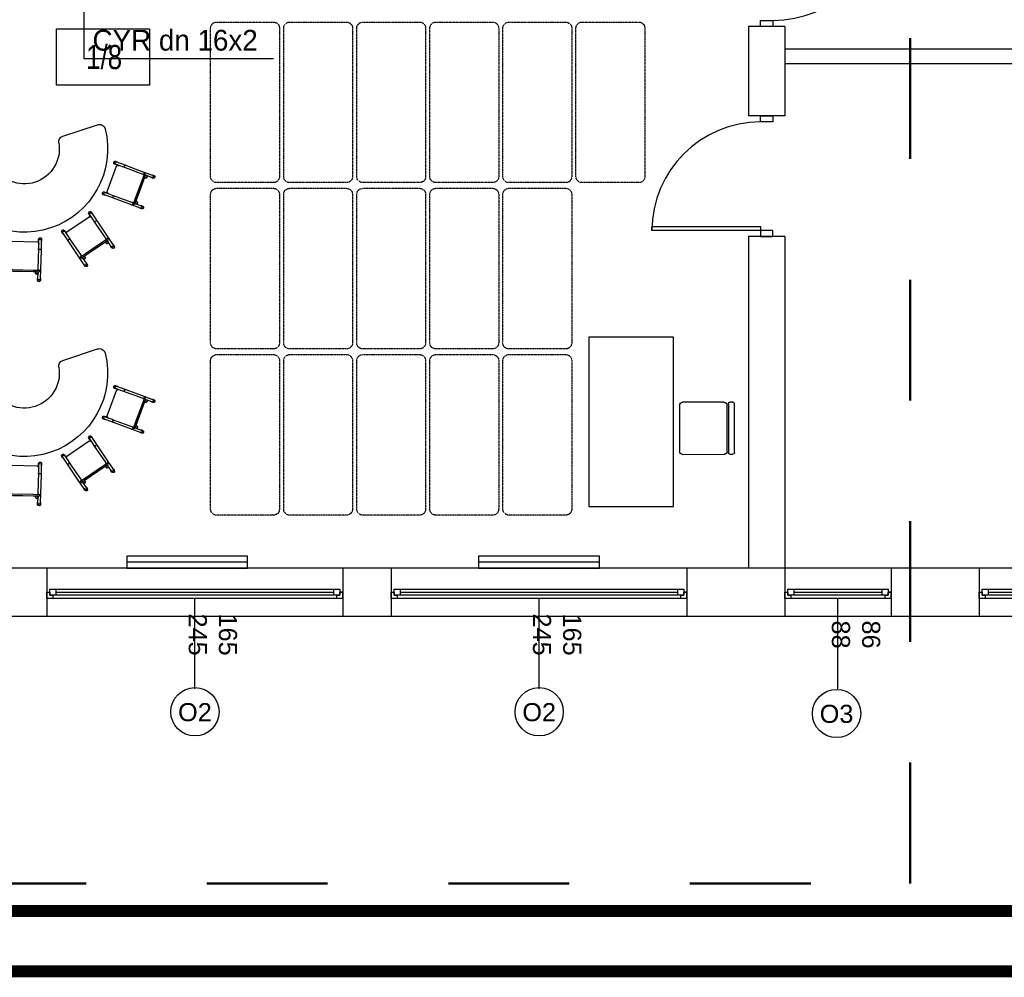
# Model space of a CAD drawing. Header units: millimetres. Extents: x 3698380 to 4312681, y 679670 to 844285.
# Tile 16 of 100: x 3864181 to 3872332, y 778238 to 786170. Entities that reach past the tile are written whole.
import ezdxf
from ezdxf.enums import TextEntityAlignment as Align

# ---------------------------------------------------------------- set-up
doc = ezdxf.new("R2010")
doc.units = ezdxf.units.MM
doc.header["$LTSCALE"] = 10
for name, pattern in [('1', [2, 1, -1]), ('ACAD_ISO03W100', [30, 12, -18]), ('drobna przerywana', [0.4, 0.1, -0.1, 0.1, -0.1])]:
    doc.linetypes.add(name, pattern=pattern)
for name, color, linetype in [('__INST_opisy', 3, 'Continuous'), ('_wytyczne ele', 6, 'Continuous'), ('A_bloki', 252, 'Continuous'), ('A_opis_pom', 3, 'Continuous'), ('A_sc_istn', 252, 'Continuous'), ('A_wymiary', 1, 'Continuous'), ('SAN_Etykiety przewodów H2O na rzucie', 7, 'Continuous')]:
    doc.layers.add(name, color=color, linetype=linetype)
doc.layers.add('HVAC_zakres_opracowania', color=1, linetype='1', lineweight=50)
doc.styles.add('Etykiety przewodów H2O na rzucie', font='txt')
doc.styles.get("Standard").update_dxf_attribs({"font": 'arial.ttf'})
doc.styles.add('Strzałki', font='ic-isocp.shx', dxfattribs={"width": 0.8})
doc.linetypes.add('TRACKS', pattern='A,0.15,[130,ltypeshp.shx,S=0.25,R=0,X=0,Y=0],0.15', length=0.3)

# ---------------------------------------------------------------- blocks, each defined once
blk = doc.blocks.new('*U462')
at = {"color": 252}
for p, q in [((-95, 20), (-100, 20)), ((-97.5, 15), (-97.5, 17.5)), ((-97.5, 17.5), (-95, 17.5)), ((-92.5, 17.5), (-97.5, 17.5)), ((-97.5, 17.5), (-97.5, 12.5)), ((-95, 17.5), (-95, 20)), ((140, 20), (-95, 20)), ((-92.5, 12.5), (-92.5, 17.5)), ((137.5, 17.5), (-92.5, 17.5)), ((142.5, 17.5), (137.5, 17.5)), ((137.5, 17.5), (137.5, 12.5)), ((145, 20), (140, 20)), ((140, 20), (140, 17.5)), ((140, 17.5), (142.5, 17.5)), ((142.5, 17.5), (142.5, 15)), ((142.5, 12.5), (142.5, 17.5)), ((-100, 15), (-97.5, 15)), ((-97.5, 12.5), (-92.5, 12.5)), ((-92.5, 15), (137.5, 15)), ((-92.5, 12.5), (137.5, 12.5)), ((-92.5, 12.5), (137.5, 12.5)), ((137.5, 12.5), (142.5, 12.5)), ((142.5, 15), (145, 15))]:
    blk.add_line(p, q, dxfattribs=at)
for points in [[(-100, 20), (-100, 15), (-97.5, 15)], [(145, 20), (145, 14.99), (142.5, 15)]]:
    blk.add_lwpolyline(points, dxfattribs=at)
blk = doc.blocks.new('*U338')
at = {"color": 252}
blk.add_lwpolyline([(75, 0), (0, 0)], dxfattribs=at)
for tag, p in [('S', (30, 5)), ('H', (30, -20))]:
    blk.add_attdef(tag, text='', height=15, dxfattribs=at).set_placement(p, align=Align.CENTER)
blk = doc.blocks.new('*U463')
at = {"color": 252}
for p, q in [((-16.5, 20), (-21.5, 20)), ((-19, 15), (-19, 17.5)), ((-19, 17.5), (-16.5, 17.5)), ((-14, 17.5), (-19, 17.5)), ((-19, 17.5), (-19, 12.5)), ((-16.5, 17.5), (-16.5, 20)), ((61.5, 20), (-16.5, 20)), ((-14, 12.5), (-14, 17.5)), ((59, 17.5), (-14, 17.5)), ((64, 17.5), (59, 17.5)), ((59, 17.5), (59, 12.5)), ((66.5, 20), (61.5, 20)), ((61.5, 20), (61.5, 17.5)), ((61.5, 17.5), (64, 17.5)), ((64, 17.5), (64, 15)), ((64, 12.5), (64, 17.5)), ((-21.5, 15), (-19, 15)), ((-19, 12.5), (-14, 12.5)), ((-14, 15), (59, 15)), ((-14, 12.5), (59, 12.5)), ((-14, 12.5), (59, 12.5)), ((59, 12.5), (64, 12.5)), ((64, 15), (66.5, 15))]:
    blk.add_line(p, q, dxfattribs=at)
for points in [[(-21.5, 20), (-21.5, 15), (-19, 15)], [(66.5, 20), (66.5, 15), (64, 15)]]:
    blk.add_lwpolyline(points, dxfattribs=at)
blk = doc.blocks.new('*U469')
at = {"color": 252}
for points in [[(35, 900), (35, 0), (0, 0), (0, 900)], [(-50, -100), (0, -100), (0, 0), (-50, 0)], [(950, 0), (950, -100), (900, -100), (900, 0)]]:
    blk.add_lwpolyline(points, close=True, dxfattribs=at)
blk.add_arc((0, 0), 900, 0, 90, dxfattribs=at)
blk = doc.blocks.new('Stolik banan - czerwony - wys_ 53 cm-1783507-0 PARTER')
at = {"layer": 'A_bloki'}
for p, q in [((-33.64, 69.19), (-63.82, 69.19)), ((63.79, 69.19), (33.62, 69.19))]:
    blk.add_line(p, q, dxfattribs=at)
for centre, radius, start, end in [((-63.82, 64.19), 5, 90, 184.4808), ((-33.64, 64.19), 5, 8.45652, 90), ((33.62, 64.19), 5, 90, 171.54348), ((63.79, 64.19), 5, 355.5192, 90), ((-0.01, 69.19), 69, 184.4808, 355.5192), ((-0.01, 69.19), 29, 188.45652, 351.54348)]:
    blk.add_arc(centre, radius, start, end, dxfattribs=at)
blk = doc.blocks.new('Krzesełko 38 cm - Czerwony-V99-0 PARTER')
at = {"layer": 'A_bloki'}
for p, q in [((-14.75, 7.01), (-14.75, 5.8)), ((-14.5, 5.8), (-14.5, -1.97)), ((-13.5, 0), (-8.5, 0)), ((-12.5, 1), (-12.5, 5.8)), ((-12.5, 1), (-12.5, 0)), ((-12.25, 5.8), (-12.25, 7.01)), ((-10.5, 0.06), (-10.5, 1)), ((10.5, 0.11), (-10.5, 0.11)), ((-8.5, 0), (8.5, 0)), ((8.5, 0), (13.5, 0)), ((10.5, 1), (10.5, 0.06)), ((12.25, 7.01), (12.25, 5.8)), ((12.5, 5.8), (12.5, 1)), ((12.5, 0), (12.5, 1)), ((14.5, -1.97), (14.5, 5.8)), ((14.75, 5.8), (14.75, 7.01)), ((-14.5, -1.97), (-14.5, -9.97)), ((-13.5, 0), (-13.5, -1)), ((-8.5, -1), (-13.5, -1)), ((-12.5, -1.97), (-12.5, -1)), ((-12.5, -1.05), (-12.5, -1.89)), ((-12.5, -19.79), (-12.5, -1.89)), ((8.5, -1), (-8.5, -1)), ((13.5, -1), (8.5, -1)), ((12.5, -1), (12.5, -1.97)), ((12.5, -1.89), (12.5, -1.05)), ((12.5, -1.89), (12.5, -19.79)), ((13.5, -1), (13.5, 0)), ((14.5, -9.97), (14.5, -1.97)), ((-14.5, -9.97), (-14.5, -17.97)), ((14.5, -17.97), (14.5, -9.97)), ((-14.5, -17.97), (-14.5, -26.94)), ((-12.5, -19.11), (-12.5, -17.97)), ((-12.5, -19.98), (-12.5, -19.79)), ((-12.5, -22.92), (-12.5, -19.98)), ((-12.5, -26.94), (-12.5, -22.92)), ((12.5, -17.97), (12.5, -19.11)), ((12.5, -19.79), (12.5, -19.98)), ((12.5, -19.98), (12.5, -22.92)), ((12.5, -22.92), (12.5, -26.94)), ((14.5, -26.94), (14.5, -17.97)), ((-14.75, -25.73), (-14.75, -26.94)), ((-12.25, -26.94), (-12.25, -25.73)), ((-11.14, -24.82), (11.14, -24.82)), ((12.25, -25.73), (12.25, -26.94)), ((14.75, -26.94), (14.75, -25.73))]:
    blk.add_line(p, q, dxfattribs=at)
at = {"layer": 'A_bloki', "flags": 128}
for points in [[(-12.5, -22.92), (-12.46, -23.34), (-12.32, -23.74), (-12.11, -24.1), (-11.83, -24.41), (-11.49, -24.66)], [(11.49, -24.66), (11.83, -24.41), (12.11, -24.1), (12.32, -23.74), (12.46, -23.34), (12.5, -22.92)]]:
    blk.add_lwpolyline(points, dxfattribs=at)
at = {"layer": 'A_bloki'}
for centre, radius, start, end in [((-11.5, 1), 1, 0, 180), ((-11.5, 1), 1, 135, 180), ((-11.5, 1), 1, 180, 255), ((-11.5, 1), 1, 180, 360), ((-11.5, 1), 1, 30, 120), ((-11.5, 1), 1, 300, 0), ((-11.5, 1), 1, 0, 15), ((11.5, 1), 1, 360, 180), ((11.5, 1), 1, 120, 180), ((11.5, 1), 1, 180, 240), ((11.5, 1), 1, 180, 360), ((11.5, 1), 1, 360, 105), ((11.5, 1), 1, 270, 360), ((-10.5, -1.89), 2, 155.58201, 180), ((10.5, -1.89), 2, 0, 24.41799)]:
    blk.add_arc(centre, radius, start, end, dxfattribs=at)
for centre, major_axis, start_param, end_param in [((-13.5, 7.01), (-1.25, 0), 3.141593, 6.283185), ((13.5, 7.01), (-1.25, 0), 3.141593, 6.283185), ((-13.5, 7.01), (1.25, 0), 3.141593, 3.403392), ((-13.5, 5.8), (1.25, 0), 0, 3.141593), ((-13.5, 5.8), (1.25, 0), 3.141593, 3.77396), ((-13.5, 5.8), (-1, 0), 3.141593, 6.283185), ((-13.5, 5.8), (1.25, 0), 5.650818, 6.283185), ((-13.5, 7.01), (-1.25, 0), 2.879793, 3.141593), ((13.5, 7.01), (1.25, 0), 3.141593, 3.403392), ((13.5, 5.8), (1.25, 0), 0, 3.141593), ((13.5, 5.8), (1.25, 0), 3.141593, 3.77396), ((13.5, 5.8), (-1, 0), 3.141593, 6.283185), ((13.5, 5.8), (1.25, 0), 5.650818, 6.283185), ((13.5, 7.01), (-1.25, 0), 2.879793, 3.141593), ((-13.5, -25.73), (1.25, 0), 2.509225, 3.141593), ((-13.5, -25.73), (1.25, 0), 3.141593, 6.283185), ((-13.5, -26.94), (-1.25, 0), 6.021386, 6.283185), ((-13.5, -26.94), (-1.25, 0), 0, 3.141593), ((-13.5, -25.73), (1.25, 0), 0, 0.632368), ((-13.5, -26.94), (1.25, 0), 0, 0.261799), ((13.5, -25.73), (1.25, 0), 2.509225, 3.141593), ((13.5, -25.73), (1.25, 0), 3.141593, 6.283185), ((13.5, -26.94), (-1.25, 0), 6.100199, 6.283185), ((13.5, -26.94), (-1.25, 0), 0, 3.141593), ((13.5, -25.73), (1.25, 0), 0, 0.632368), ((13.5, -26.94), (1.25, 0), 0, 0.261799)]:
    blk.add_ellipse(centre, major_axis=major_axis, ratio=0.970296, start_param=start_param, end_param=end_param, dxfattribs=at)
for points, knots in [([(-12.5, 1), (-12.5, 1.09), (-12.48, 1.22), (-12.43, 1.38), (-12.38, 1.48), (-12.33, 1.56), (-12.28, 1.63), (-12.24, 1.68), (-12.21, 1.71)], [0, 0, 0, 0, 0.0833333, 0.125, 0.1666667, 0.1875, 0.2083333, 0.25, 0.25, 0.25, 0.25]), ([(-11.76, 0.03), (-11.8, 0.05), (-11.88, 0.07), (-12, 0.13), (-12.09, 0.19), (-12.16, 0.25), (-12.22, 0.31), (-12.3, 0.39), (-12.36, 0.48), (-12.4, 0.56), (-12.43, 0.64), (-12.48, 0.78), (-12.5, 0.91), (-12.5, 1)], [0.5833333, 0.5833333, 0.5833333, 0.5833333, 0.625, 0.6666667, 0.7083333, 0.7291667, 0.75, 0.7916667, 0.8333333, 0.8541667, 0.875, 0.9166667, 1, 1, 1, 1]), ([(-12, 1.87), (-11.96, 1.89), (-11.88, 1.93), (-11.72, 1.98), (-11.5, 2.01), (-11.28, 1.98), (-11.12, 1.93), (-11.04, 1.89), (-11, 1.87)], [0.3333333, 0.3333333, 0.3333333, 0.3333333, 0.375, 0.4166667, 0.5, 0.5833333, 0.625, 0.6666667, 0.6666667, 0.6666667, 0.6666667]), ([(-10.5, 1), (-10.5, 0.91), (-10.52, 0.78), (-10.57, 0.62), (-10.62, 0.52), (-10.67, 0.44), (-10.72, 0.37), (-10.78, 0.31), (-10.84, 0.25), (-10.91, 0.19), (-10.96, 0.16), (-11, 0.13)], [0, 0, 0, 0, 0.0833333, 0.125, 0.1666667, 0.1875, 0.2083333, 0.25, 0.2708333, 0.2916667, 0.3333333, 0.3333333, 0.3333333, 0.3333333]), ([(10.5, 1), (10.5, 1.09), (10.52, 1.22), (10.57, 1.38), (10.62, 1.48), (10.67, 1.56), (10.72, 1.63), (10.78, 1.69), (10.84, 1.75), (10.91, 1.81), (10.96, 1.84), (11, 1.87)], [0, 0, 0, 0, 0.0833333, 0.125, 0.1666667, 0.1875, 0.2083333, 0.25, 0.2708333, 0.2916667, 0.3333333, 0.3333333, 0.3333333, 0.3333333]), ([(11, 0.13), (10.96, 0.16), (10.91, 0.19), (10.84, 0.25), (10.78, 0.31), (10.7, 0.39), (10.64, 0.48), (10.6, 0.56), (10.57, 0.64), (10.52, 0.78), (10.5, 0.91), (10.5, 1)], [0.6666667, 0.6666667, 0.6666667, 0.6666667, 0.7083333, 0.7291667, 0.75, 0.7916667, 0.8333333, 0.8541667, 0.875, 0.9166667, 1, 1, 1, 1]), ([(11.06, 0.03), (11.01, 0.04), (10.83, 0.09), (10.64, 0.11), (10.5, 0.11)], [0.4285714, 0.4285714, 0.4285714, 0.4285714, 0.5714286, 1, 1, 1, 1]), ([(11.5, 2), (11.59, 2), (11.72, 1.98), (11.88, 1.93), (11.96, 1.89), (12, 1.87)], [0.5, 0.5, 0.5, 0.5, 0.5833333, 0.625, 0.6666667, 0.6666667, 0.6666667, 0.6666667]), ([(12.5, 1), (12.5, 0.91), (12.48, 0.78), (12.43, 0.62), (12.38, 0.52), (12.33, 0.44), (12.28, 0.37), (12.22, 0.31), (12.16, 0.25), (12.09, 0.19), (12, 0.13), (11.88, 0.07), (11.72, 0.02), (11.59, 0), (11.5, 0)], [0, 0, 0, 0, 0.0833333, 0.125, 0.1666667, 0.1875, 0.2083333, 0.25, 0.2708333, 0.2916667, 0.3333333, 0.375, 0.4166667, 0.5, 0.5, 0.5, 0.5]), ([(12.21, 1.71), (12.24, 1.68), (12.3, 1.61), (12.36, 1.52), (12.4, 1.44), (12.43, 1.36), (12.48, 1.22), (12.5, 1.09), (12.5, 1)], [0.75, 0.75, 0.75, 0.75, 0.7916667, 0.8333333, 0.8541667, 0.875, 0.9166667, 1, 1, 1, 1]), ([(-14.5, -1.97), (-14.5, -1.9), (-14.48, -1.8), (-14.43, -1.67), (-14.37, -1.58), (-14.3, -1.49), (-14.21, -1.41), (-14.11, -1.35), (-13.97, -1.27), (-13.76, -1.2), (-13.5, -1.18), (-13.24, -1.2), (-13.03, -1.27), (-12.89, -1.35), (-12.79, -1.41), (-12.7, -1.49), (-12.63, -1.58), (-12.57, -1.67), (-12.52, -1.8), (-12.5, -1.9), (-12.5, -1.97)], [0, 0, 0, 0, 0.083333, 0.125, 0.166667, 0.208333, 0.25, 0.291667, 0.333333, 0.416667, 0.5, 0.583333, 0.666667, 0.708333, 0.75, 0.791667, 0.833333, 0.875, 0.916667, 1, 1, 1, 1]), ([(12.5, -1.97), (12.5, -1.9), (12.52, -1.8), (12.57, -1.67), (12.63, -1.58), (12.7, -1.49), (12.79, -1.41), (12.89, -1.35), (13.03, -1.27), (13.24, -1.2), (13.5, -1.18), (13.76, -1.2), (13.97, -1.27), (14.11, -1.35), (14.21, -1.41), (14.3, -1.49), (14.37, -1.58), (14.43, -1.67), (14.48, -1.8), (14.5, -1.9), (14.5, -1.97)], [0, 0, 0, 0, 0.083333, 0.125, 0.166667, 0.208333, 0.25, 0.291667, 0.333333, 0.416667, 0.5, 0.583333, 0.666667, 0.708333, 0.75, 0.791667, 0.833333, 0.875, 0.916667, 1, 1, 1, 1]), ([(-14.5, -17.97), (-14.5, -18.04), (-14.48, -18.14), (-14.43, -18.27), (-14.37, -18.36), (-14.3, -18.44), (-14.21, -18.52), (-14.11, -18.59), (-13.97, -18.67), (-13.76, -18.73), (-13.5, -18.76), (-13.24, -18.73), (-13.03, -18.67), (-12.89, -18.59), (-12.79, -18.52), (-12.7, -18.44), (-12.63, -18.36), (-12.57, -18.27), (-12.52, -18.14), (-12.5, -18.04), (-12.5, -17.97)], [0, 0, 0, 0, 0.083333, 0.125, 0.166667, 0.208333, 0.25, 0.291667, 0.333333, 0.416667, 0.5, 0.583333, 0.666667, 0.708333, 0.75, 0.791667, 0.833333, 0.875, 0.916667, 1, 1, 1, 1]), ([(-11.57, -24.61), (-11.57, -24.61), (-11.58, -24.6), (-11.6, -24.59), (-11.61, -24.58), (-11.63, -24.57), (-11.64, -24.56), (-11.66, -24.55), (-11.67, -24.54), (-11.68, -24.53), (-11.7, -24.52), (-11.71, -24.51), (-11.73, -24.5), (-11.74, -24.49), (-11.76, -24.47), (-11.79, -24.45), (-11.82, -24.42), (-11.86, -24.39), (-11.91, -24.34), (-11.94, -24.31), (-11.96, -24.29)], [0, 0, 0, 0, 0.071429, 0.107143, 0.142857, 0.178571, 0.214286, 0.25, 0.285714, 0.321429, 0.357143, 0.392857, 0.428571, 0.464286, 0.5, 0.571429, 0.642857, 0.714286, 0.857143, 1, 1, 1, 1]), ([(11.96, -24.29), (11.94, -24.31), (11.91, -24.34), (11.86, -24.39), (11.82, -24.42), (11.79, -24.45), (11.76, -24.47), (11.74, -24.49), (11.73, -24.5), (11.71, -24.51), (11.7, -24.52), (11.68, -24.53), (11.67, -24.54), (11.66, -24.55), (11.64, -24.56), (11.63, -24.57), (11.61, -24.58), (11.6, -24.59), (11.58, -24.6), (11.57, -24.61), (11.57, -24.61)], [0, 0, 0, 0, 0.142857, 0.285714, 0.357143, 0.428571, 0.5, 0.535714, 0.571429, 0.607143, 0.642857, 0.678571, 0.714286, 0.75, 0.785714, 0.821429, 0.857143, 0.892857, 0.928571, 1, 1, 1, 1]), ([(12.5, -17.97), (12.5, -18.04), (12.52, -18.14), (12.57, -18.27), (12.63, -18.36), (12.7, -18.44), (12.79, -18.52), (12.89, -18.59), (13.03, -18.67), (13.24, -18.73), (13.5, -18.76), (13.76, -18.73), (13.97, -18.67), (14.11, -18.59), (14.21, -18.52), (14.3, -18.44), (14.37, -18.36), (14.43, -18.27), (14.48, -18.14), (14.5, -18.04), (14.5, -17.97)], [0, 0, 0, 0, 0.083333, 0.125, 0.166667, 0.208333, 0.25, 0.291667, 0.333333, 0.416667, 0.5, 0.583333, 0.666667, 0.708333, 0.75, 0.791667, 0.833333, 0.875, 0.916667, 1, 1, 1, 1]), ([(-11.49, -24.66), (-11.46, -24.67), (-11.43, -24.69), (-11.39, -24.71), (-11.36, -24.72), (-11.35, -24.73), (-11.33, -24.74), (-11.31, -24.75), (-11.29, -24.76), (-11.28, -24.76), (-11.26, -24.77), (-11.24, -24.78), (-11.23, -24.78), (-11.21, -24.79), (-11.19, -24.8), (-11.18, -24.8), (-11.16, -24.81), (-11.15, -24.81), (-11.15, -24.81), (-11.14, -24.82), (-11.14, -24.82), (-11.14, -24.82), (-11.14, -24.81)], [0, 0, 0, 0, 0.1428571, 0.2142857, 0.25, 0.2857143, 0.3214286, 0.3571429, 0.3928571, 0.4285714, 0.4642857, 0.5, 0.5357143, 0.5714286, 0.6071429, 0.6428571, 0.6785714, 0.7142857, 0.75, 0.7857143, 0.8214286, 0.8571429, 0.8571429, 0.8571429, 0.8571429]), ([(11.14, -24.81), (11.14, -24.82), (11.14, -24.82), (11.14, -24.82), (11.15, -24.81), (11.15, -24.81), (11.16, -24.81), (11.18, -24.8), (11.19, -24.8), (11.21, -24.79), (11.23, -24.78), (11.24, -24.78), (11.26, -24.77), (11.28, -24.76), (11.29, -24.76), (11.31, -24.75), (11.33, -24.74), (11.35, -24.73), (11.36, -24.72), (11.39, -24.71), (11.43, -24.69), (11.46, -24.67), (11.49, -24.66)], [0.1428571, 0.1428571, 0.1428571, 0.1428571, 0.1785714, 0.2142857, 0.25, 0.2857143, 0.3214286, 0.3571429, 0.3928571, 0.4285714, 0.4642857, 0.5, 0.5357143, 0.5714286, 0.6071429, 0.6428571, 0.6785714, 0.7142857, 0.75, 0.7857143, 0.8571429, 1, 1, 1, 1])]:
    blk.add_open_spline(points, degree=3, knots=knots, dxfattribs=at)
for points in [[(-10.5, 0.11), (-10.55, 0.11), (-10.64, 0.11), (-10.78, 0.09), (-10.92, 0.07), (-11.01, 0.04), (-11.06, 0.03)], [(-10.79, 1.71), (-10.76, 1.68), (-10.7, 1.61), (-10.66, 1.54), (-10.63, 1.5)], [(-10.53, 1.26), (-10.51, 1.18), (-10.5, 1.09), (-10.5, 1)]]:
    blk.add_open_spline(points, degree=3, dxfattribs=at)
blk = doc.blocks.new('Krzesło Breuera - Krzesło Breuera-V3-1 PIĘTRO')
at = {"layer": 'A_bloki'}
for p, q in [((-21.59, 17.62), (-21.59, 20.08)), ((-20.32, 21.35), (20.32, 21.35)), ((20.32, 16.35), (-20.32, 16.35)), ((21.59, 20.08), (21.59, 17.62)), ((-21.59, -21.59), (-21.59, 12.7)), ((-19.05, 15.24), (19.05, 15.24)), ((21.59, 12.7), (21.59, -21.59)), ((19.05, -24.13), (-19.05, -24.13))]:
    blk.add_line(p, q, dxfattribs=at)
for centre, radius, start, end in [((-20.32, 20.08), 1.27, 90, 180), ((-20.32, 17.62), 1.27, 180, 270), ((20.32, 20.08), 1.27, 0, 90), ((20.32, 17.62), 1.27, 270, 0), ((-19.05, 12.7), 2.54, 90, 180), ((19.05, 12.7), 2.54, 0, 90), ((-19.05, -21.59), 2.54, 180, 270), ((19.05, -21.59), 2.54, 270, 0)]:
    blk.add_arc(centre, radius, start, end, dxfattribs=at)
blk = doc.blocks.new('gvjgvy')
at = {"layer": 'A_bloki', "linetype": 'drobna przerywana'}
for p, q in [((192734, -595318), (192734, -595788)), ((194014, -595268), (192784, -595268)), ((194064, -595788), (194064, -595318)), ((192784, -595838), (194014, -595838))]:
    blk.add_line(p, q, dxfattribs=at)
for centre, start, end in [((192784, -595318), 90, 180), ((194014, -595318), 0, 90), ((192784, -595788), 180, 270), ((194014, -595788), 270, 0)]:
    blk.add_arc(centre, 50, start, end, dxfattribs=at)
blk = doc.blocks.new('d')
at = {"layer": 'A_bloki', "color": 252}
blk.add_lwpolyline([(3742792.66, 783538.99), (3742792.66, 782138.99), (3743492.66, 782138.99), (3743492.66, 783538.99)], close=True, dxfattribs=at)
at = {"layer": 'A_opis_pom', "color": 252, "ltscale": 2}
blk.add_lwpolyline([(3738386.19, 786094.11), (3739155.12, 786094.11), (3739155.12, 785628.68), (3738386.19, 785628.68)], close=True, dxfattribs=at)
at = {"layer": 'A_sc_istn', "color": 252}
for points in [[(3744114.74, 786112.59), (3744114.74, 785372.8)], [(3744414.74, 786112.59), (3744114.74, 786112.59)], [(3744414.74, 786112.59), (3744414.74, 785372.8)], [(3744414.74, 785927.02), (3746834.74, 785927.02)], [(3744414.74, 785807.02), (3746834.74, 785807.02)], [(3744414.74, 785372.8), (3744114.74, 785372.8)], [(3744114.74, 784372.8), (3744114.74, 781627.02)], [(3744414.74, 784372.8), (3744114.74, 784372.8)], [(3744414.74, 784372.8), (3744414.74, 781627.02)], [(3748199.74, 781627.02), (3730709.74, 781627.02)], [(3738304.74, 781627.02), (3738304.74, 781227.02)], [(3740754.74, 781627.02), (3740754.74, 781227.02)], [(3741154.74, 781627.02), (3741154.74, 781227.02)], [(3743604.74, 781627.02), (3743604.74, 781227.02)], [(3744414.74, 781627.02), (3744414.74, 781227.02)], [(3745294.74, 781627.02), (3745294.74, 781227.02)], [(3746024.74, 781627.02), (3746024.74, 781227.02)], [(3748199.74, 781227.02), (3730709.74, 781227.02)]]:
    blk.add_lwpolyline(points, dxfattribs=at)
for points in [[(3744214.74, 785372.8), (3744314.74, 785372.8), (3744314.74, 785322.8), (3744214.74, 785322.8)], [(3743314.74, 784457.8), (3744214.74, 784457.8), (3744214.74, 784422.8), (3743314.74, 784422.8)], [(3744314.74, 784372.8), (3744314.74, 784422.8), (3744214.74, 784422.8), (3744214.74, 784372.8)], [(3739966.9, 781727.02), (3738966.9, 781727.02), (3738966.9, 781627.02), (3739966.9, 781627.02)], [(3742879.74, 781727.02), (3741879.74, 781727.02), (3741879.74, 781627.02), (3742879.74, 781627.02)]]:
    blk.add_lwpolyline(points, close=True, dxfattribs=at)
at = {"layer": 'A_sc_istn', "color": 252, "linetype": 'TRACKS', "ltscale": 20}
for points in [[(3739966.9, 781677.02), (3738966.9, 781677.02)], [(3742879.74, 781677.02), (3741879.74, 781677.02)]]:
    blk.add_lwpolyline(points, dxfattribs=at)
at = {"layer": 'A_sc_istn', "color": 252}
for centre in [(3739531.05, 780437.26), (3742381.05, 780437.26), (3744843.11, 780423.26)]:
    blk.add_circle(centre, 200, dxfattribs=at)
blk.add_arc((3744214.74, 784422.8), 900, 90, 180, dxfattribs=at)
at = {"layer": 'A_bloki', "color": 252, "xscale": -1, "rotation": 270}
for p in [(4335498.8, 592085.88), (4336103.8, 592085.88), (4336708.8, 592085.88), (4337313.8, 592085.88), (4337918.8, 592085.88), (4338523.8, 592085.88), (4335498.8, 590708.94), (4336103.8, 590708.94), (4336708.8, 590708.94), (4337313.8, 590708.94), (4337918.8, 590708.94), (4335498.8, 589332), (4336103.8, 589332), (4336708.8, 589332), (4337313.8, 589332), (4337918.8, 589332)]:
    blk.add_blockref('gvjgvy', p, dxfattribs=at)
at = {"layer": 'A_bloki', "color": 252}
for name, p, xscale, yscale, zscale, rotation in [('Stolik banan - czerwony - wys_ 53 cm-1783507-0 PARTER', (3738335.71, 784442.52), -9.999999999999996, 9.999999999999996, 9.999999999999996, 18.34875562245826), ('Krzesełko 38 cm - Czerwony-V99-0 PARTER', (3739075.93, 784764.96), -10.00000000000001, 10.00000000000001, 10.00000000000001, 249.6655737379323), ('Krzesełko 38 cm - Czerwony-V99-0 PARTER', (3738702.09, 784269.98), -9.999999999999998, 9.999999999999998, 9.999999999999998, 214.1670878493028), ('Krzesełko 38 cm - Czerwony-V99-0 PARTER', (3738107.27, 784085.48), -9.999999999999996, 9.999999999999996, 9.999999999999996, 178.5165308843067), ('Stolik banan - czerwony - wys_ 53 cm-1783507-0 PARTER', (3738335.71, 782585.02), -9.999999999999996, 9.999999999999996, 9.999999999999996, 18.34875562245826), ('Krzesełko 38 cm - Czerwony-V99-0 PARTER', (3739075.93, 782907.47), -10.00000000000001, 10.00000000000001, 10.00000000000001, 249.6655737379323), ('Krzesło Breuera - Krzesło Breuera-V3-1 PIĘTRO', (3743784.35, 782785.68), -10, 10, 10, 270.0242200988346), ('Krzesełko 38 cm - Czerwony-V99-0 PARTER', (3738702.09, 782412.49), -9.999999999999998, 9.999999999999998, 9.999999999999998, 214.1670878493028), ('Krzesełko 38 cm - Czerwony-V99-0 PARTER', (3738107.27, 782227.99), -9.999999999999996, 9.999999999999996, 9.999999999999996, 178.5165308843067)]:
    blk.add_blockref(name, p, dxfattribs=dict(at, xscale=xscale, yscale=yscale, zscale=zscale, rotation=rotation))
at = {"layer": 'A_sc_istn', "color": 252, "rotation": 270}
blk.add_blockref('*U469', (3744314.74, 787062.59), dxfattribs=at)
at = {"layer": 'A_sc_istn', "color": 252, "xscale": -10, "yscale": 10, "zscale": 10, "rotation": 180}
for name, p in [('*U462', (3739304.74, 781576.99)), ('*U462', (3742154.74, 781576.99)), ('*U463', (3744629.74, 781576.99)), ('*U463', (3746239.74, 781576.99))]:
    blk.add_blockref(name, p, dxfattribs=at)
at = {"layer": 'A_sc_istn', "color": 252, "linetype": 'ACAD_ISO03W100'}
ref = blk.add_blockref('*U338', (3739529.74, 781377), dxfattribs=dict(at, xscale=-10, yscale=10, zscale=10, rotation=90))
ref.add_attrib('S', '245', dxfattribs={"layer": '0', "color": 252, "height": 150, "rotation": 270}).set_placement((3739479.74, 781077), align=Align.CENTER)
ref.add_attrib('H', '165', dxfattribs={"layer": '0', "color": 252, "height": 150, "rotation": 270}).set_placement((3739729.74, 781077), align=Align.CENTER)
ref = blk.add_blockref('*U338', (3742379.74, 781377), dxfattribs=dict(at, xscale=-10, yscale=10, zscale=10, rotation=90))
ref.add_attrib('S', '245', dxfattribs={"layer": '0', "color": 252, "height": 150, "rotation": 270}).set_placement((3742329.74, 781077), align=Align.CENTER)
ref.add_attrib('H', '165', dxfattribs={"layer": '0', "color": 252, "height": 150, "rotation": 270}).set_placement((3742579.74, 781077), align=Align.CENTER)
ref = blk.add_blockref('*U338', (3744854.74, 781377), dxfattribs=dict(at, xscale=-10, yscale=10, zscale=10, rotation=90))
ref.add_attrib('S', '88', dxfattribs={"layer": '0', "color": 252, "height": 150, "rotation": 270}).set_placement((3744804.74, 781077), align=Align.CENTER)
ref.add_attrib('H', '86', dxfattribs={"layer": '0', "color": 252, "height": 150, "rotation": 270}).set_placement((3745054.74, 781077), align=Align.CENTER)
at = {"layer": 'A_sc_istn', "color": 252, "char_height": 300, "attachment_point": 7}
for s, insert in [('{\\H0.5x;O2}', (3739391.34, 780357.3)), ('{\\H0.5x;O2}', (3742241.34, 780357.3)), ('{\\H0.5x;O3}', (3744703.4, 780343.3))]:
    blk.add_mtext_dynamic_manual_height_columns(s, width=232.5953, gutter_width=12.5, heights=[0], dxfattribs=dict(at, insert=insert))
at = {"layer": 'A_opis_pom', "color": 252, "insert": (3738779.18, 785858.94), "char_height": 200, "attachment_point": 5, "style": 'Strzałki', "bg_fill": 3, "box_fill_scale": 1.2, "bg_fill_color": 256, "bg_fill_transparency": 10554628}
blk.add_mtext('1/8', dxfattribs=at)
blk = doc.blocks.new('A$C77EF4F1D')
at = {"layer": 'HVAC_zakres_opracowania', "color": 2, "ltscale": 100}
for p, q in [((16739.2, -14310.6), (16739.2, 1834.7)), ((-1085.3, -14310.6), (16739.2, -14310.6))]:
    blk.add_line(p, q, dxfattribs=at)

msp = doc.modelspace()

# ---------------------------------------------------------------- block references
at = {"layer": 'A_wymiary'}
msp.add_blockref('d', (126100.4, 0), dxfattribs=at)

# ---------------------------------------------------------------- next in the draw order: linework, layer by layer
at = {"layer": '__INST_opisy', "ltscale": 2, "const_width": 100}
msp.add_lwpolyline([(3844474.2, 807988.3), (3886474.2, 807988.3), (3886474.2, 778288.3), (3844474.2, 778288.3), (3844474.2, 807988.3)], dxfattribs=at)
msp.add_lwpolyline([(3844974.2, 807488.3), (3885974.2, 807488.3), (3885974.2, 778788.3), (3844974.2, 778788.3)], close=True, dxfattribs=at)
at = {"layer": 'SAN_Etykiety przewodów H2O na rzucie', "true_color": 0x000000}
for p, q in [((3864710.5, 787399.5), (3864710.5, 785849.5)), ((3864710.5, 785849.5), (3866281.5, 785849.5))]:
    msp.add_line(p, q, dxfattribs=at)

# ---------------------------------------------------------------- next in the draw order: block references
at = {"layer": '_wytyczne ele', "color": 2, "ltscale": 2}
msp.add_blockref('A$C77EF4F1D', (3854815.1, 793327), dxfattribs=at)

# ---------------------------------------------------------------- next in the draw order: texts
at = {"layer": 'SAN_Etykiety przewodów H2O na rzucie', "true_color": 0x000000, "style": 'Etykiety przewodów H2O na rzucie'}
msp.add_text('CYR dn 16x2', height=172, dxfattribs=at).set_placement((3864783.5, 785913.5))

doc.saveas('drawing.dxf')
